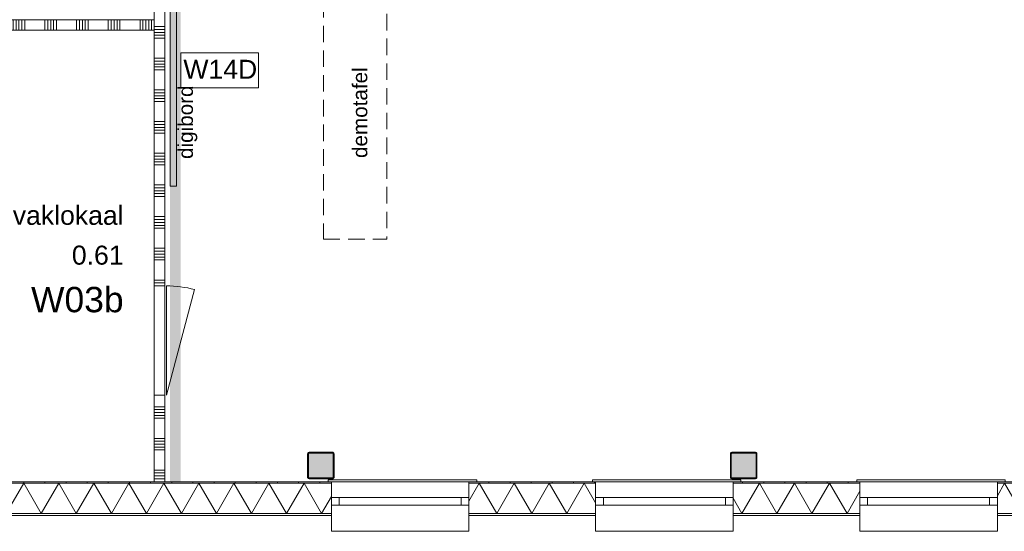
# Model space of a CAD drawing. Header units: millimetres. Extents: x -850 to 154668, y -80411 to 71019.
# Tile 193 of 236: x 62762 to 72076, y -470 to 4375. Entities that reach past the tile are written whole.
import ezdxf
from ezdxf.enums import TextEntityAlignment as Align

# ---------------------------------------------------------------- set-up
doc = ezdxf.new("R2010")
doc.units = ezdxf.units.MM
doc.header["$MEASUREMENT"] = 0
doc.linetypes.add('B0701', pattern=[234.119993, 155.999994, -78.119999])
for name, color, linetype in [('info tekst digiborden', 7, 'Continuous'), ('New_21 Buitenwanden', 7, 'Continuous'), ('New_21 Buitenwanden Doorsnede-arcering', 7, 'Continuous'), ('New_21 Buitenwanden Laagscheidingslijnen', 7, 'Continuous'), ('New_21 Buitenwanden Ramen', 7, 'Continuous'), ('New_22 NC Binnenwanden', 7, 'Continuous'), ('New_22 NC Binnenwanden Deuren', 7, 'Continuous'), ('New_22 NC Binnenwanden Doorsnede-arcering', 7, 'Continuous'), ('New_23 Vloeren', 7, 'Continuous'), ('New_72 Vaste Inrichting', 7, 'Continuous'), ('New_info tekst digiborden', 7, 'Continuous'), ('New_Info Wandafwerking aanduiding', 7, 'Continuous'), ('New_Info Wandafwerking aanduiding Doorsnede-arcering', 7, 'Continuous'), ('New_Z Ruimtefuncties', 7, 'Continuous'), ('New_Z Ruimtefuncties Zone omranding', 7, 'Continuous'), ('New_Z Ruimtefuncties Zone tekst', 7, 'Continuous'), ('S-COLS-____-OTLN.RVT S', 7, 'Continuous'), ('S-COLS-____-OTLN.RVT S 2D arcering', 7, 'Continuous')]:
    doc.layers.add(name, color=color, linetype=linetype)
doc.styles.add('GENERATED_STYLE_1', font='arial.ttf')
doc.styles.add('GENERATED_STYLE_2', font='arial.ttf')
pattern_1 = [(90, (0, 0), (-200, 0), [])]

# ---------------------------------------------------------------- blocks, each defined once
blk = doc.blocks.new('Slab_1_1', base_point=(0, 17060))
at = {"layer": 'New_23 Vloeren', "color": 7, "linetype": 'Continuous', "lineweight": 0, "flags": 128}
blk.add_lwpolyline([(0, 17060), (25600, 17060), (25600, 17539.8), (30060, 17539.8), (30060, 0), (44257.3, 0), (99110, 0), (99110, 26125), (78570.2, 26125), (78570.2, 30220), (61804.1, 30220), (61804.1, 33195.8), (50070.2, 33195.8), (50070.2, 36555.1), (42600, 36555.1), (42600, 38994.9), (31200.9, 38994.9), (31200.9, 49880), (25600, 49880), (25600, 70460), (0, 70460)], close=True, dxfattribs=at)
blk = doc.blocks.new('*X758')
at = {"layer": 'New_21 Buitenwanden Doorsnede-arcering', "linetype": 'Continuous', "lineweight": 0, "true_color": 0xe9ebeb}
for points in [[(60310.2, -302.1), (60310.2, -302.2), (60450, -302.2), (60450, -302.1)], [(60750, -302.1), (60600, -302.1), (60600, -302.2), (60750, -302.2)], [(61050, -302.1), (60900, -302.1), (60900, -302.2), (61050, -302.2)], [(61350, -302.1), (61200, -302.1), (61200, -302.2), (61350, -302.2)], [(61650, -302.1), (61500, -302.1), (61500, -302.2), (61650, -302.2)], [(61950, -302.1), (61800, -302.1), (61800, -302.2), (61950, -302.2)], [(62250, -302.1), (62100, -302.1), (62100, -302.2), (62250, -302.2)], [(62550, -302.1), (62400, -302.1), (62400, -302.2), (62550, -302.2)], [(62850, -302.1), (62700, -302.1), (62700, -302.2), (62850, -302.2)], [(63150, -302.1), (63000, -302.1), (63000, -302.2), (63150, -302.2)], [(63450, -302.1), (63300, -302.1), (63300, -302.2), (63450, -302.2)], [(63750, -302.1), (63600, -302.1), (63600, -302.2), (63750, -302.2)], [(64050, -302.1), (63900, -302.1), (63900, -302.2), (64050, -302.2)], [(64350, -302.1), (64200, -302.1), (64200, -302.2), (64350, -302.2)], [(64650, -302.1), (64500, -302.1), (64500, -302.2), (64650, -302.2)], [(64950, -302.1), (64800, -302.1), (64800, -302.2), (64950, -302.2)], [(65250, -302.1), (65100, -302.1), (65100, -302.2), (65250, -302.2)], [(65550, -302.1), (65400, -302.1), (65400, -302.2), (65550, -302.2)], [(65700, -302.1), (65700, -302.2), (65710, -302.2), (65710, -302.1)]]:
    blk.add_hatch(color=254, dxfattribs=at).paths.add_polyline_path(points)
blk = doc.blocks.new('*X759')
at = {"layer": 'New_21 Buitenwanden Doorsnede-arcering', "linetype": 'Continuous', "lineweight": 0, "true_color": 0xe9ebeb}
for points in [[(67010, -302.1), (67010, -302.2), (67050, -302.2), (67050, -302.1)], [(67350, -302.1), (67200, -302.1), (67200, -302.2), (67350, -302.2)], [(67650, -302.1), (67500, -302.1), (67500, -302.2), (67650, -302.2)], [(67950, -302.1), (67800, -302.1), (67800, -302.2), (67950, -302.2)], [(68100, -302.1), (68100, -302.2), (68210, -302.2), (68210, -302.1)]]:
    blk.add_hatch(color=254, dxfattribs=at).paths.add_polyline_path(points)
blk = doc.blocks.new('*X760')
at = {"layer": 'New_21 Buitenwanden Doorsnede-arcering', "linetype": 'Continuous', "lineweight": 0, "true_color": 0xe9ebeb}
for points in [[(69750, -302.1), (69600, -302.1), (69600, -302.2), (69750, -302.2)], [(70050, -302.1), (69900, -302.1), (69900, -302.2), (70050, -302.2)], [(70350, -302.1), (70200, -302.1), (70200, -302.2), (70350, -302.2)], [(70650, -302.1), (70500, -302.1), (70500, -302.2), (70650, -302.2)]]:
    blk.add_hatch(color=254, dxfattribs=at).paths.add_polyline_path(points)
blk = doc.blocks.new('*X761')
at = {"layer": 'New_21 Buitenwanden Doorsnede-arcering', "linetype": 'Continuous', "lineweight": 0, "true_color": 0xe9ebeb}
for points in [[(72010.1, -302.1), (72010.1, -302.2), (72150, -302.2), (72150, -302.1)], [(72450, -302.1), (72300, -302.1), (72300, -302.2), (72450, -302.2)], [(72750, -302.1), (72600, -302.1), (72600, -302.2), (72750, -302.2)], [(73050, -302.1), (72900, -302.1), (72900, -302.2), (73050, -302.2)], [(73350, -302.1), (73200, -302.1), (73200, -302.2), (73350, -302.2)], [(73650, -302.1), (73500, -302.1), (73500, -302.2), (73650, -302.2)], [(73950, -302.1), (73800, -302.1), (73800, -302.2), (73950, -302.2)], [(74250, -302.1), (74100, -302.1), (74100, -302.2), (74250, -302.2)], [(74550, -302.1), (74400, -302.1), (74400, -302.2), (74550, -302.2)], [(74850, -302.1), (74700, -302.1), (74700, -302.2), (74850, -302.2)], [(75150, -302.1), (75000, -302.1), (75000, -302.2), (75150, -302.2)]]:
    blk.add_hatch(color=254, dxfattribs=at).paths.add_polyline_path(points)
blk = doc.blocks.new('*X763')
at = {"layer": 'New_21 Buitenwanden Doorsnede-arcering', "linetype": 'Continuous', "lineweight": 0, "true_color": 0xe9ebeb}
for points in [[(60450, -15), (60310.2, -15), (60310.2, -15.1), (60450, -15.1)], [(60750, -15), (60600, -15), (60600, -15.1), (60750, -15.1)], [(61050, -15), (60900, -15), (60900, -15.1), (61050, -15.1)], [(61350, -15), (61200, -15), (61200, -15.1), (61350, -15.1)], [(61650, -15), (61500, -15), (61500, -15.1), (61650, -15.1)], [(61950, -15), (61800, -15), (61800, -15.1), (61950, -15.1)], [(62250, -15), (62100, -15), (62100, -15.1), (62250, -15.1)], [(62550, -15), (62400, -15), (62400, -15.1), (62550, -15.1)], [(62850, -15), (62700, -15), (62700, -15.1), (62850, -15.1)], [(63150, -15), (63000, -15), (63000, -15.1), (63150, -15.1)], [(63450, -15), (63300, -15), (63300, -15.1), (63450, -15.1)], [(63750, -15), (63600, -15), (63600, -15.1), (63750, -15.1)], [(64050, -15), (63900, -15), (63900, -15.1), (64050, -15.1)], [(64350, -15), (64200, -15), (64200, -15.1), (64350, -15.1)], [(64650, -15), (64500, -15), (64500, -15.1), (64650, -15.1)], [(64950, -15), (64800, -15), (64800, -15.1), (64950, -15.1)], [(65250, -15), (65100, -15), (65100, -15.1), (65250, -15.1)], [(65550, -15), (65400, -15), (65400, -15.1), (65550, -15.1)], [(65710, -15), (65700, -15), (65700, -15.1), (65710, -15.1)]]:
    blk.add_hatch(color=254, dxfattribs=at).paths.add_polyline_path(points)
blk = doc.blocks.new('*X764')
at = {"layer": 'New_21 Buitenwanden Doorsnede-arcering', "linetype": 'Continuous', "lineweight": 0, "true_color": 0xe9ebeb}
for points in [[(67050, -15), (67010, -15), (67010, -15.1), (67050, -15.1)], [(67200, -15.1), (67350, -15.1), (67350, -15), (67200, -15)], [(67500, -15.1), (67650, -15.1), (67650, -15), (67500, -15)], [(67800, -15.1), (67950, -15.1), (67950, -15), (67800, -15)], [(68100, -15), (68100, -15.1), (68210, -15.1), (68210, -15)]]:
    blk.add_hatch(color=254, dxfattribs=at).paths.add_polyline_path(points)
blk = doc.blocks.new('*X765')
at = {"layer": 'New_21 Buitenwanden Doorsnede-arcering', "linetype": 'Continuous', "lineweight": 0, "true_color": 0xe9ebeb}
for points in [[(69750, -15), (69600, -15), (69600, -15.1), (69750, -15.1)], [(70050, -15), (69900, -15), (69900, -15.1), (70050, -15.1)], [(70350, -15), (70200, -15), (70200, -15.1), (70350, -15.1)], [(70650, -15), (70500, -15), (70500, -15.1), (70650, -15.1)]]:
    blk.add_hatch(color=254, dxfattribs=at).paths.add_polyline_path(points)
blk = doc.blocks.new('*X766')
at = {"layer": 'New_21 Buitenwanden Doorsnede-arcering', "linetype": 'Continuous', "lineweight": 0, "true_color": 0xe9ebeb}
for points in [[(72150, -15), (72010.1, -15), (72010.1, -15.1), (72150, -15.1)], [(72300, -15.1), (72450, -15.1), (72450, -15), (72300, -15)], [(72600, -15.1), (72750, -15.1), (72750, -15), (72600, -15)], [(72900, -15.1), (73050, -15.1), (73050, -15), (72900, -15)], [(73200, -15.1), (73350, -15.1), (73350, -15), (73200, -15)], [(73500, -15.1), (73650, -15.1), (73650, -15), (73500, -15)], [(73800, -15.1), (73950, -15.1), (73950, -15), (73800, -15)], [(74100, -15.1), (74250, -15.1), (74250, -15), (74100, -15)], [(74400, -15.1), (74550, -15.1), (74550, -15), (74400, -15)], [(74700, -15.1), (74850, -15.1), (74850, -15), (74700, -15)], [(75000, -15.1), (75150, -15.1), (75150, -15), (75000, -15)]]:
    blk.add_hatch(color=254, dxfattribs=at).paths.add_polyline_path(points)
blk = doc.blocks.new('*X768')
at = {"layer": 'New_21 Buitenwanden Doorsnede-arcering', "color": 254, "linetype": 'Continuous', "lineweight": 0, "true_color": 0xe9ebeb}
for p, q in [((60314.6, -302.1), (60480.3, -15.1)), ((60646, -302.1), (60480.3, -15.1)), ((60646, -302.1), (60811.7, -15.1)), ((60977.4, -302.1), (60811.7, -15.1)), ((60977.4, -302.1), (61143.1, -15.1)), ((61308.8, -302.1), (61143.1, -15.1)), ((61308.8, -302.1), (61474.5, -15.1)), ((61640.2, -302.1), (61474.5, -15.1)), ((61640.2, -302.1), (61805.9, -15.1)), ((61971.6, -302.1), (61805.9, -15.1)), ((61971.6, -302.1), (62137.3, -15.1)), ((62303, -302.1), (62137.3, -15.1)), ((62303, -302.1), (62468.7, -15.1)), ((62634.4, -302.1), (62468.7, -15.1)), ((62634.4, -302.1), (62800.1, -15.1)), ((62965.8, -302.1), (62800.1, -15.1)), ((62965.8, -302.1), (63131.5, -15.1)), ((63297.2, -302.1), (63131.5, -15.1)), ((63297.2, -302.1), (63462.9, -15.1)), ((63628.6, -302.1), (63462.9, -15.1)), ((63628.6, -302.1), (63794.3, -15.1)), ((63960, -302.1), (63794.3, -15.1)), ((63960, -302.1), (64125.7, -15.1)), ((64291.4, -302.1), (64125.7, -15.1)), ((64291.4, -302.1), (64457.1, -15.1)), ((64622.8, -302.1), (64457.1, -15.1)), ((64622.8, -302.1), (64788.5, -15.1)), ((64954.2, -302.1), (64788.5, -15.1)), ((64954.2, -302.1), (65119.9, -15.1)), ((65285.6, -302.1), (65119.9, -15.1)), ((65285.6, -302.1), (65451.3, -15.1)), ((65617, -302.1), (65451.3, -15.1)), ((65617, -302.1), (65710, -141)), ((60314.6, -302.1), (60310.2, -294.5))]:
    blk.add_line(p, q, dxfattribs=at)
blk = doc.blocks.new('*X769')
at = {"layer": 'New_21 Buitenwanden Doorsnede-arcering', "color": 254, "linetype": 'Continuous', "lineweight": 0, "true_color": 0xe9ebeb}
for p, q in [((67010, -185.4), (67108.3, -15.1)), ((67274, -302.1), (67108.3, -15.1)), ((67274, -302.1), (67439.7, -15.1)), ((67605.4, -302.1), (67439.7, -15.1)), ((67605.4, -302.1), (67771.1, -15.1)), ((67936.8, -302.1), (67771.1, -15.1)), ((67936.8, -302.1), (68102.5, -15.1)), ((68210, -201.3), (68102.5, -15.1))]:
    blk.add_line(p, q, dxfattribs=at)
blk = doc.blocks.new('*X770')
at = {"layer": 'New_21 Buitenwanden Doorsnede-arcering', "color": 254, "linetype": 'Continuous', "lineweight": 0, "true_color": 0xe9ebeb}
for p, q in [((69593.8, -302.1), (69759.5, -15.1)), ((69925.2, -302.1), (69759.5, -15.1)), ((69925.2, -302.1), (70090.9, -15.1)), ((70256.6, -302.1), (70090.9, -15.1)), ((70256.6, -302.1), (70422.3, -15.1)), ((70588, -302.1), (70422.3, -15.1)), ((70588, -302.1), (70710.1, -90.6)), ((69593.8, -302.1), (69510, -157))]:
    blk.add_line(p, q, dxfattribs=at)
blk = doc.blocks.new('*X771')
at = {"layer": 'New_21 Buitenwanden Doorsnede-arcering', "color": 254, "linetype": 'Continuous', "lineweight": 0, "true_color": 0xe9ebeb}
for p, q in [((72010.1, -135), (72079.3, -15.1)), ((72245, -302.1), (72079.3, -15.1)), ((72245, -302.1), (72410.7, -15.1)), ((72576.4, -302.1), (72410.7, -15.1)), ((72576.4, -302.1), (72742.1, -15.1)), ((72907.8, -302.1), (72742.1, -15.1)), ((72907.8, -302.1), (73073.5, -15.1)), ((73239.2, -302.1), (73073.5, -15.1)), ((73239.2, -302.1), (73404.9, -15.1)), ((73570.6, -302.1), (73404.9, -15.1)), ((73570.6, -302.1), (73736.3, -15.1)), ((73902, -302.1), (73736.3, -15.1)), ((73902, -302.1), (74067.7, -15.1)), ((74233.4, -302.1), (74067.7, -15.1)), ((74233.4, -302.1), (74399.1, -15.1)), ((74564.8, -302.1), (74399.1, -15.1)), ((74564.8, -302.1), (74730.5, -15.1)), ((74896.2, -302.1), (74730.5, -15.1)), ((74896.2, -302.1), (75061.9, -15.1)), ((75227.6, -302.1), (75061.9, -15.1)), ((75227.6, -302.1), (75235, -289.3))]:
    blk.add_line(p, q, dxfattribs=at)
blk = doc.blocks.new('R1 22_7')
at = {"layer": 'New_21 Buitenwanden Ramen', "color": 1, "linetype": 'Continuous', "lineweight": 0}
for p, q in [((-725, 150.2), (-725, 168.2)), ((-725, 168.2), (680, 168.2)), ((-650, 150.2), (-680, 150.2)), ((-650, 150.2), (-680, 150.2)), ((-650, 135.2), (-650, 150.2)), ((-650, 135.2), (-650, 150.2)), ((-650, 0), (-650, 135.1)), ((-650, 0), (-650, 135.1)), ((650, 135.2), (650, 150.2)), ((650, 135.2), (650, 150.2)), ((650, 150.2), (680, 150.2)), ((650, 150.2), (680, 150.2)), ((650, 0), (650, 135.1)), ((650, 0), (650, 135.1)), ((680, 168.2), (680, 150.2)), ((-650, 0), (-577, 0)), ((-650, -72), (-650, 0)), ((-650, -72), (-650, 0)), ((-577, 0), (-577, -72)), ((-577, 0), (577, 0)), ((577, -72), (577, 0)), ((577, 0), (650, 0)), ((650, -72), (650, 0)), ((650, -72), (650, 0)), ((-577, -72), (-650, -72)), ((-650, -152), (-650, -72)), ((577, -72), (-577, -72)), ((650, -72), (577, -72)), ((650, -152), (650, -72)), ((-650, -170), (-650, -320)), ((650, -320), (650, -170)), ((-650, -320), (650, -320))]:
    blk.add_line(p, q, dxfattribs=at)
at = {"layer": 'New_21 Buitenwanden Ramen', "color": 9, "linetype": 'Continuous', "lineweight": 0}
for p, q in [((-650, 150.2), (650, 150.2)), ((-650, 135.1), (-650, 135.2)), ((-650, 135.1), (-650, 135.2)), ((650, 135.1), (650, 135.2)), ((650, 135.1), (650, 135.2)), ((-650, -170), (-650, -152)), ((650, -170), (650, -152))]:
    blk.add_line(p, q, dxfattribs=at)
blk = doc.blocks.new('Wall_168_1', base_point=(60310.2, 0))
at = {"layer": 'New_21 Buitenwanden Doorsnede-arcering', "linetype": 'Continuous', "lineweight": 0, "true_color": 0xe9ebeb}
h = blk.add_hatch(dxfattribs=at)
h.set_pattern_fill('930_Lijnen_vert_200_0001', color=254, style=0, pattern_type=2)
h.set_pattern_definition(pattern_1)
h.paths.add_polyline_path([(69510, -15), (70710.1, -15), (70710.1, 0), (69510, 0)])
h = blk.add_hatch(dxfattribs=at)
h.set_pattern_fill('930_Lijnen_vert_200_0001', color=254, style=0, pattern_type=2)
h.set_pattern_definition(pattern_1)
h.paths.add_polyline_path([(72010.1, -15), (75235, -15), (75235, 0), (72010.1, 0)])
h = blk.add_hatch(dxfattribs=at)
h.set_pattern_fill('930_Lijnen_vert_200_0001', color=254, style=0, pattern_type=2)
h.set_pattern_definition(pattern_1)
h.paths.add_polyline_path([(60310.2, -15), (65710, -15), (65710, 0), (60310.2, 0)])
h = blk.add_hatch(dxfattribs=at)
h.set_pattern_fill('930_Lijnen_vert_200_0001', color=254, style=0, pattern_type=2)
h.set_pattern_definition(pattern_1)
h.paths.add_polyline_path([(67010, -15), (68210, -15), (68210, 0), (67010, 0)])
at = {"layer": 'New_21 Buitenwanden', "color": 8, "linetype": 'Continuous', "lineweight": 0, "true_color": 0x778488}
for p, q in [((65710, 0), (65680, 0)), ((65710, -15), (65710, 0)), ((65710, -15.1), (65710, -15)), ((65710, -150.2), (65710, -15.1)), ((67010, 0), (67040, 0)), ((67010, -15), (67010, 0)), ((67010, -15.1), (67010, -15)), ((67010, -150.2), (67010, -15.1)), ((68210, 0), (68180, 0)), ((68210, -15), (68210, 0)), ((68210, -15.1), (68210, -15)), ((68210, -150.2), (68210, -15.1)), ((69510, 0), (69540, 0)), ((69510, -15), (69510, 0)), ((69510, -15.1), (69510, -15)), ((69510, -150.2), (69510, -15.1)), ((70710.1, 0), (70680.1, 0)), ((70710.1, -15), (70710.1, 0)), ((70710.1, -15.1), (70710.1, -15)), ((70710.1, -150.2), (70710.1, -15.1)), ((72010.1, 0), (72040.1, 0)), ((72010.1, -15), (72010.1, 0)), ((72010.1, -15.1), (72010.1, -15)), ((72010.1, -150.2), (72010.1, -15.1)), ((65710, -222.2), (65710, -150.2)), ((67010, -222.2), (67010, -150.2)), ((68210, -222.2), (68210, -150.2)), ((69510, -222.2), (69510, -150.2)), ((70710.1, -222.2), (70710.1, -150.2)), ((72010.1, -222.2), (72010.1, -150.2)), ((65710, -302.2), (65710, -222.2)), ((67010, -302.2), (67010, -222.2)), ((68210, -302.2), (68210, -222.2)), ((69510, -302.2), (69510, -222.2)), ((70710.1, -302.2), (70710.1, -222.2)), ((72010.1, -302.2), (72010.1, -222.2)), ((65710, -320.2), (65710, -302.2)), ((67010, -320.2), (67010, -302.2)), ((68210, -320.2), (68210, -302.2)), ((69510, -320.2), (69510, -302.2)), ((70710.1, -320.2), (70710.1, -302.2)), ((72010.1, -320.2), (72010.1, -302.2))]:
    blk.add_line(p, q, dxfattribs=at)
at = {"layer": 'New_21 Buitenwanden', "color": 8, "linetype": 'Continuous', "lineweight": 0, "true_color": 0x778488, "flags": 128}
for points in [[(65710, 0), (60310.2, 0)], [(68210, 0), (67010, 0)], [(70710.1, 0), (69510, 0)], [(75235, 0), (72010.1, 0)], [(60310.2, -320.2), (65710, -320.2)], [(67010, -320.2), (68210, -320.2)], [(69510, -320.2), (70710.1, -320.2)], [(72010.1, -320.2), (75235, -320.2)]]:
    blk.add_lwpolyline(points, dxfattribs=at)
at = {"layer": 'New_21 Buitenwanden Laagscheidingslijnen', "color": 8, "linetype": 'Continuous', "lineweight": 0, "true_color": 0x778488}
for p, q in [((65710, -15), (60310.2, -15)), ((65710, -15.1), (60310.2, -15.1)), ((68210, -15), (67010, -15)), ((68210, -15.1), (67010, -15.1)), ((70710.1, -15), (69510, -15)), ((70710.1, -15.1), (69510, -15.1)), ((75235, -15), (72010.1, -15)), ((75235, -15.1), (72010.1, -15.1)), ((60310.2, -302.1), (65710, -302.1)), ((60310.2, -302.2), (65710, -302.2)), ((67010, -302.1), (68210, -302.1)), ((67010, -302.2), (68210, -302.2)), ((69510, -302.1), (70710.1, -302.1)), ((69510, -302.2), (70710.1, -302.2)), ((72010.1, -302.1), (75235, -302.1)), ((72010.1, -302.2), (75235, -302.2))]:
    blk.add_line(p, q, dxfattribs=at)
at = {"layer": 'New_21 Buitenwanden', "color": 8, "lineweight": 0, "true_color": 0x778488}
for name in ['*X763', '*X768', '*X764', '*X769', '*X770', '*X765', '*X766', '*X771', '*X758', '*X759', '*X760', '*X761']:
    blk.add_blockref(name, (0, 0), dxfattribs=at)
at = {"layer": 'New_21 Buitenwanden Ramen', "color": 1, "linetype": 'Continuous', "lineweight": 0, "xscale": -1, "zscale": 1000}
for p in [(66360, -150.2), (68860, -150.2), (71360.1, -150.2)]:
    blk.add_blockref('R1 22_7', p, dxfattribs=at)
blk = doc.blocks.new('Slab_14_1', base_point=(65635, 2298))
at = {"layer": 'New_72 Vaste Inrichting', "color": 253, "linetype": 'B0701', "lineweight": 0, "true_color": 0x99a3a6, "flags": 128}
blk.add_lwpolyline([(65635, 2298), (66235, 2298), (66235, 4698), (65635, 4698)], close=True, dxfattribs=at)
blk = doc.blocks.new('Wall_328_1', base_point=(64235, 8850))
at = {"layer": 'New_Info Wandafwerking aanduiding Doorsnede-arcering', "linetype": 'Continuous', "lineweight": 0, "true_color": 0x000000}
blk.add_hatch(color=18, dxfattribs=at).paths.add_polyline_path([(64185, 8850), (64185, 0), (64285, 0), (64285, 8850)])
at = {"layer": 'New_Info Wandafwerking aanduiding', "color": 9, "linetype": 'Continuous', "lineweight": 0, "flags": 128}
for points in [[(64285, 8850), (64185, 8850)], [(64285, 0), (64185, 0)]]:
    blk.add_lwpolyline(points, dxfattribs=at)
blk = doc.blocks.new('Column 90[90]_1', base_point=(0.5, 3))
at = {"layer": 'S-COLS-____-OTLN.RVT S 2D arcering', "linetype": 'Continuous', "lineweight": 0, "true_color": 0x778488}
h = blk.add_hatch(color=8, dxfattribs=at)
h.paths.add_polyline_path([(65485.5, 41), (65486.5, 36), (65489.3, 31.8), (65493.5, 28.9), (65498.5, 28), (65722.5, 28), (65727.5, 28.9), (65731.7, 31.8), (65734.5, 36), (65735.5, 41), (65735.5, 265), (65734.5, 269.9), (65731.7, 274.1), (65727.5, 277), (65722.5, 278), (65498.5, 278), (65493.5, 277), (65489.3, 274.1), (65486.5, 269.9), (65485.5, 265)])
h.paths.add_polyline_path([(65722.5, 36), (65498.5, 36), (65496.6, 36.3), (65495, 37.4), (65493.9, 39), (65493.5, 41), (65493.5, 265), (65493.9, 266.9), (65495, 268.5), (65496.6, 269.6), (65498.5, 270), (65722.5, 270), (65724.4, 269.6), (65726.1, 268.5), (65727.1, 266.9), (65727.5, 265), (65727.5, 41), (65727.1, 39), (65726.1, 37.4), (65724.4, 36.3)], flags=0)
blk.add_hatch(color=8, dxfattribs=at).paths.add_polyline_path([(65722.5, 270), (65498.5, 270), (65496.6, 269.6), (65495, 268.5), (65493.9, 266.9), (65493.5, 265), (65493.5, 41), (65493.9, 39), (65495, 37.4), (65496.6, 36.3), (65498.5, 36), (65722.5, 36), (65724.4, 36.3), (65726.1, 37.4), (65727.1, 39), (65727.5, 41), (65727.5, 265), (65727.1, 266.9), (65726.1, 268.5), (65724.4, 269.6)])
at = {"layer": 'S-COLS-____-OTLN.RVT S', "color": 1, "linetype": 'Continuous', "lineweight": 0}
for p, q in [((65486.5, 269.9), (65485.5, 265)), ((65485.5, 265), (65485.5, 41)), ((65489.3, 274.1), (65486.5, 269.9)), ((65493.5, 277), (65489.3, 274.1)), ((65498.5, 278), (65493.5, 277)), ((65493.5, 265), (65493.9, 266.9)), ((65493.5, 41), (65493.5, 265)), ((65493.9, 266.9), (65495, 268.5)), ((65495, 268.5), (65496.6, 269.6)), ((65496.6, 269.6), (65498.5, 270)), ((65722.5, 278), (65498.5, 278)), ((65498.5, 270), (65722.5, 270)), ((65727.5, 277), (65722.5, 278)), ((65722.5, 270), (65724.4, 269.6)), ((65724.4, 269.6), (65726.1, 268.5)), ((65726.1, 268.5), (65727.1, 266.9)), ((65727.1, 266.9), (65727.5, 265)), ((65731.7, 274.1), (65727.5, 277)), ((65727.5, 265), (65727.5, 41)), ((65734.5, 269.9), (65731.7, 274.1)), ((65735.5, 265), (65734.5, 269.9)), ((65735.5, 41), (65735.5, 265)), ((65485.5, 41), (65486.5, 36)), ((65486.5, 36), (65489.3, 31.8)), ((65489.3, 31.8), (65493.5, 28.9)), ((65493.9, 39), (65493.5, 41)), ((65493.5, 28.9), (65498.5, 28)), ((65495, 37.4), (65493.9, 39)), ((65496.6, 36.3), (65495, 37.4)), ((65498.5, 36), (65496.6, 36.3)), ((65722.5, 36), (65498.5, 36)), ((65498.5, 28), (65722.5, 28)), ((65724.4, 36.3), (65722.5, 36)), ((65722.5, 28), (65727.5, 28.9)), ((65726.1, 37.4), (65724.4, 36.3)), ((65727.1, 39), (65726.1, 37.4)), ((65727.5, 41), (65727.1, 39)), ((65727.5, 28.9), (65731.7, 31.8)), ((65731.7, 31.8), (65734.5, 36)), ((65734.5, 36), (65735.5, 41))]:
    blk.add_line(p, q, dxfattribs=at)
blk = doc.blocks.new('Column 91[91]_1', base_point=(0.5, 3))
at = {"layer": 'S-COLS-____-OTLN.RVT S 2D arcering', "linetype": 'Continuous', "lineweight": 0, "true_color": 0x778488}
h = blk.add_hatch(color=8, dxfattribs=at)
h.paths.add_polyline_path([(69485.5, 41), (69486.5, 36), (69489.3, 31.8), (69493.5, 28.9), (69498.5, 28), (69722.5, 28), (69727.5, 28.9), (69731.7, 31.8), (69734.5, 36), (69735.5, 41), (69735.5, 265), (69734.5, 269.9), (69731.7, 274.1), (69727.5, 277), (69722.5, 278), (69498.5, 278), (69493.5, 277), (69489.3, 274.1), (69486.5, 269.9), (69485.5, 265)])
h.paths.add_polyline_path([(69722.5, 36), (69498.5, 36), (69496.6, 36.3), (69495, 37.4), (69493.9, 39), (69493.5, 41), (69493.5, 265), (69493.9, 266.9), (69495, 268.5), (69496.6, 269.6), (69498.5, 270), (69722.5, 270), (69724.4, 269.6), (69726.1, 268.5), (69727.1, 266.9), (69727.5, 265), (69727.5, 41), (69727.1, 39), (69726.1, 37.4), (69724.4, 36.3)], flags=0)
blk.add_hatch(color=8, dxfattribs=at).paths.add_polyline_path([(69722.5, 270), (69498.5, 270), (69496.6, 269.6), (69495, 268.5), (69493.9, 266.9), (69493.5, 265), (69493.5, 41), (69493.9, 39), (69495, 37.4), (69496.6, 36.3), (69498.5, 36), (69722.5, 36), (69724.4, 36.3), (69726.1, 37.4), (69727.1, 39), (69727.5, 41), (69727.5, 265), (69727.1, 266.9), (69726.1, 268.5), (69724.4, 269.6)])
at = {"layer": 'S-COLS-____-OTLN.RVT S', "color": 1, "linetype": 'Continuous', "lineweight": 0}
for p, q in [((69486.5, 269.9), (69485.5, 265)), ((69485.5, 265), (69485.5, 41)), ((69489.3, 274.1), (69486.5, 269.9)), ((69493.5, 277), (69489.3, 274.1)), ((69498.5, 278), (69493.5, 277)), ((69493.5, 265), (69493.9, 266.9)), ((69493.5, 41), (69493.5, 265)), ((69493.9, 266.9), (69495, 268.5)), ((69495, 268.5), (69496.6, 269.6)), ((69496.6, 269.6), (69498.5, 270)), ((69722.5, 278), (69498.5, 278)), ((69498.5, 270), (69722.5, 270)), ((69727.5, 277), (69722.5, 278)), ((69722.5, 270), (69724.4, 269.6)), ((69724.4, 269.6), (69726.1, 268.5)), ((69726.1, 268.5), (69727.1, 266.9)), ((69727.1, 266.9), (69727.5, 265)), ((69731.7, 274.1), (69727.5, 277)), ((69727.5, 265), (69727.5, 41)), ((69734.5, 269.9), (69731.7, 274.1)), ((69735.5, 265), (69734.5, 269.9)), ((69735.5, 41), (69735.5, 265)), ((69485.5, 41), (69486.5, 36)), ((69486.5, 36), (69489.3, 31.8)), ((69489.3, 31.8), (69493.5, 28.9)), ((69493.9, 39), (69493.5, 41)), ((69493.5, 28.9), (69498.5, 28)), ((69495, 37.4), (69493.9, 39)), ((69496.6, 36.3), (69495, 37.4)), ((69498.5, 36), (69496.6, 36.3)), ((69722.5, 36), (69498.5, 36)), ((69498.5, 28), (69722.5, 28)), ((69724.4, 36.3), (69722.5, 36)), ((69722.5, 28), (69727.5, 28.9)), ((69726.1, 37.4), (69724.4, 36.3)), ((69727.1, 39), (69726.1, 37.4)), ((69727.5, 41), (69727.1, 39)), ((69727.5, 28.9), (69731.7, 31.8)), ((69731.7, 31.8), (69734.5, 36)), ((69734.5, 36), (69735.5, 41))]:
    blk.add_line(p, q, dxfattribs=at)
blk = doc.blocks.new('*X2436')
at = {"layer": 'New_22 NC Binnenwanden Doorsnede-arcering', "color": 254, "linetype": 'Continuous', "lineweight": 0, "true_color": 0xe9ebeb}
for p, q in [((64035, 5127.4), (64135, 5127.4)), ((64035, 5100), (64135, 5100)), ((64035, 4909.7), (64135, 4909.7)), ((64035, 4882.3), (64135, 4882.3)), ((64035, 4854.9), (64135, 4854.9)), ((64035, 4827.4), (64135, 4827.4)), ((64035, 4800), (64135, 4800)), ((64035, 4609.7), (64135, 4609.7)), ((64035, 4582.3), (64135, 4582.3)), ((64035, 4554.9), (64135, 4554.9)), ((64035, 4527.4), (64135, 4527.4)), ((64035, 4500), (64135, 4500)), ((64035, 4309.7), (64135, 4309.7)), ((64035, 4282.3), (64135, 4282.3)), ((64035, 4254.9), (64135, 4254.9)), ((64035, 4227.4), (64135, 4227.4)), ((64035, 4200), (64135, 4200)), ((64035, 4009.7), (64135, 4009.7)), ((64035, 3982.3), (64135, 3982.3)), ((64035, 3954.9), (64135, 3954.9)), ((64035, 3927.4), (64135, 3927.4)), ((64035, 3900), (64135, 3900)), ((64035, 3709.7), (64135, 3709.7)), ((64035, 3682.3), (64135, 3682.3)), ((64035, 3654.9), (64135, 3654.9)), ((64035, 3627.4), (64135, 3627.4)), ((64035, 3600), (64135, 3600)), ((64035, 3409.7), (64135, 3409.7)), ((64035, 3382.3), (64135, 3382.3)), ((64035, 3354.9), (64135, 3354.9)), ((64035, 3327.4), (64135, 3327.4)), ((64035, 3300), (64135, 3300)), ((64035, 3109.7), (64135, 3109.7)), ((64035, 3082.3), (64135, 3082.3)), ((64035, 3054.9), (64135, 3054.9)), ((64035, 3027.4), (64135, 3027.4)), ((64035, 3000), (64135, 3000)), ((64035, 2809.7), (64135, 2809.7)), ((64035, 2782.3), (64135, 2782.3)), ((64035, 2754.9), (64135, 2754.9)), ((64035, 2727.4), (64135, 2727.4)), ((64035, 2700), (64135, 2700)), ((64035, 2509.7), (64135, 2509.7)), ((64035, 2482.3), (64135, 2482.3)), ((64035, 2454.9), (64135, 2454.9)), ((64035, 2427.4), (64135, 2427.4)), ((64035, 2400), (64135, 2400)), ((64035, 2209.7), (64135, 2209.7)), ((64035, 2182.3), (64135, 2182.3)), ((64035, 2154.9), (64135, 2154.9)), ((64035, 2127.4), (64135, 2127.4)), ((64035, 2100), (64135, 2100)), ((64035, 1909.7), (64135, 1909.7)), ((64035, 1882.3), (64135, 1882.3)), ((64035, 1854.9), (64135, 1854.9))]:
    blk.add_line(p, q, dxfattribs=at)
blk = doc.blocks.new('*X2437')
at = {"layer": 'New_22 NC Binnenwanden Doorsnede-arcering', "color": 254, "linetype": 'Continuous', "lineweight": 0, "true_color": 0xe9ebeb}
for p, q in [((64035, 8809.7), (64135, 8809.7)), ((64035, 8782.3), (64135, 8782.3)), ((64035, 8754.9), (64135, 8754.9)), ((64035, 8727.4), (64135, 8727.4)), ((64035, 8700), (64135, 8700)), ((64035, 8509.7), (64135, 8509.7)), ((64035, 8482.3), (64135, 8482.3)), ((64035, 8454.9), (64135, 8454.9)), ((64035, 8427.4), (64135, 8427.4)), ((64035, 8400), (64135, 8400)), ((64035, 8209.7), (64135, 8209.7)), ((64035, 8182.3), (64135, 8182.3)), ((64035, 8154.9), (64135, 8154.9)), ((64035, 8127.4), (64135, 8127.4)), ((64035, 8100), (64135, 8100)), ((64035, 7909.7), (64135, 7909.7)), ((64035, 7882.3), (64135, 7882.3)), ((64035, 7854.9), (64135, 7854.9)), ((64035, 7827.4), (64135, 7827.4)), ((64035, 7800), (64135, 7800)), ((64035, 7609.7), (64135, 7609.7)), ((64035, 7582.3), (64135, 7582.3)), ((64035, 7554.9), (64135, 7554.9)), ((64035, 7527.4), (64135, 7527.4)), ((64035, 7500), (64135, 7500)), ((64035, 7309.7), (64135, 7309.7)), ((64035, 7282.3), (64135, 7282.3)), ((64035, 7254.9), (64135, 7254.9)), ((64035, 7227.4), (64135, 7227.4)), ((64035, 7200), (64135, 7200)), ((64035, 7009.7), (64135, 7009.7)), ((64035, 6982.3), (64135, 6982.3)), ((64035, 6954.9), (64135, 6954.9)), ((64035, 6927.4), (64135, 6927.4)), ((64035, 6900), (64135, 6900)), ((64035, 6709.7), (64135, 6709.7)), ((64035, 6682.3), (64135, 6682.3)), ((64035, 6654.9), (64135, 6654.9)), ((64035, 6627.4), (64135, 6627.4)), ((64035, 6600), (64135, 6600)), ((64035, 6409.7), (64135, 6409.7)), ((64035, 6382.3), (64135, 6382.3)), ((64035, 6354.9), (64135, 6354.9)), ((64035, 6327.4), (64135, 6327.4)), ((64035, 6300), (64135, 6300))]:
    blk.add_line(p, q, dxfattribs=at)
blk = doc.blocks.new('*X2438')
at = {"layer": 'New_22 NC Binnenwanden Doorsnede-arcering', "color": 254, "linetype": 'Continuous', "lineweight": 0, "true_color": 0xe9ebeb}
for p, q in [((64035, 709.7), (64135, 709.7)), ((64035, 682.3), (64135, 682.3)), ((64035, 654.9), (64135, 654.9)), ((64035, 627.4), (64135, 627.4)), ((64035, 600), (64135, 600)), ((64035, 409.7), (64135, 409.7)), ((64035, 382.3), (64135, 382.3)), ((64035, 354.9), (64135, 354.9)), ((64035, 327.4), (64135, 327.4)), ((64035, 300), (64135, 300)), ((64035, 109.7), (64135, 109.7)), ((64035, 82.3), (64135, 82.3)), ((64035, 54.9), (64135, 54.9)), ((64035, 27.4), (64135, 27.4)), ((64035, 0), (64135, 0))]:
    blk.add_line(p, q, dxfattribs=at)
blk = doc.blocks.new('D1 22_3')
at = {"layer": 'New_22 NC Binnenwanden Deuren', "color": 1, "linetype": 'Continuous', "lineweight": 0}
for q in [(-481.8, 267.6), (-517, 0)]:
    blk.add_line((517, 0), q, dxfattribs=at)
at = {"layer": 'New_22 NC Binnenwanden Deuren', "color": 7, "linetype": 'Continuous', "lineweight": 0}
for p, q in [((-517, -114), (-517, -14)), ((-517, -114), (-517, -14)), ((517, -114), (517, -14)), ((517, -114), (517, -14))]:
    blk.add_line(p, q, dxfattribs=at)
at = {"layer": 'New_22 NC Binnenwanden Deuren', "color": 1, "linetype": 'Continuous', "lineweight": 0}
blk.add_arc((517, 0), 1034, 165, 180, dxfattribs=at)
blk = doc.blocks.new('Wall_483_1', base_point=(64035, 0))
at = {"layer": 'New_22 NC Binnenwanden', "color": 8, "linetype": 'Continuous', "lineweight": 0, "true_color": 0x778488}
for p, q in [((64035, 6170), (64135, 6170)), ((64035, 5136), (64135, 5136)), ((64035, 1854), (64135, 1854)), ((64035, 820), (64135, 820))]:
    blk.add_line(p, q, dxfattribs=at)
at = {"layer": 'New_22 NC Binnenwanden', "color": 8, "linetype": 'Continuous', "lineweight": 0, "true_color": 0x778488, "flags": 128}
for points in [[(64035, 8850), (64035, 6170)], [(64135, 6170), (64135, 8850)], [(64035, 5136), (64035, 1854)], [(64135, 1854), (64135, 5136)], [(64035, 820), (64035, 0)], [(64135, 0), (64135, 820)], [(64135, 0), (64035, 0)]]:
    blk.add_lwpolyline(points, dxfattribs=at)
at = {"layer": 'New_22 NC Binnenwanden', "color": 8, "lineweight": 0, "true_color": 0x778488}
for name in ['*X2437', '*X2436', '*X2438']:
    blk.add_blockref(name, (0, 0), dxfattribs=at)
at = {"layer": 'New_22 NC Binnenwanden Deuren', "color": 1, "linetype": 'Continuous', "lineweight": 0, "zscale": 1000, "rotation": 270}
for p in [(64149, 5653), (64149, 1337)]:
    blk.add_blockref('D1 22_3', p, dxfattribs=at)
blk = doc.blocks.new('*X2455')
at = {"layer": 'New_22 NC Binnenwanden Doorsnede-arcering', "color": 254, "linetype": 'Continuous', "lineweight": 0, "true_color": 0xe9ebeb}
for p, q in [((61554.9, 4375), (61554.9, 4279.7)), ((61582.3, 4375), (61582.3, 4279.7)), ((61609.7, 4375), (61609.7, 4279.7)), ((61800, 4375), (61800, 4279.7)), ((61827.4, 4375), (61827.4, 4279.7)), ((61854.9, 4375), (61854.9, 4279.7)), ((61882.3, 4375), (61882.3, 4279.7)), ((61909.7, 4375), (61909.7, 4279.7)), ((62100, 4375), (62100, 4279.7)), ((62127.4, 4375), (62127.4, 4279.7)), ((62154.9, 4375), (62154.9, 4279.7)), ((62182.3, 4375), (62182.3, 4279.7)), ((62209.7, 4375), (62209.7, 4279.7)), ((62400, 4375), (62400, 4279.7)), ((62427.4, 4375), (62427.4, 4279.7)), ((62454.9, 4375), (62454.9, 4279.7)), ((62482.3, 4375), (62482.3, 4279.7)), ((62509.7, 4375), (62509.7, 4279.7)), ((62700, 4375), (62700, 4279.7)), ((62727.4, 4375), (62727.4, 4279.7)), ((62754.9, 4375), (62754.9, 4279.7)), ((62782.3, 4375), (62782.3, 4279.7)), ((62809.7, 4375), (62809.7, 4279.7)), ((63000, 4375), (63000, 4279.7)), ((63027.4, 4375), (63027.4, 4279.7)), ((63054.9, 4375), (63054.9, 4279.7)), ((63082.3, 4375), (63082.3, 4279.7)), ((63109.7, 4375), (63109.7, 4279.7)), ((63300, 4375), (63300, 4279.7)), ((63327.4, 4375), (63327.4, 4279.7)), ((63354.9, 4375), (63354.9, 4279.7)), ((63382.3, 4375), (63382.3, 4279.7)), ((63409.7, 4375), (63409.7, 4279.7)), ((63600, 4375), (63600, 4279.7)), ((63627.4, 4375), (63627.4, 4279.7)), ((63654.9, 4375), (63654.9, 4279.7)), ((63682.3, 4375), (63682.3, 4279.7)), ((63709.7, 4375), (63709.7, 4279.7)), ((63900, 4375), (63900, 4279.7)), ((63927.4, 4375), (63927.4, 4279.7)), ((63954.9, 4375), (63954.9, 4279.7)), ((63982.3, 4375), (63982.3, 4279.7)), ((64009.7, 4375), (64009.7, 4279.7)), ((61554.9, 4279.7), (61554.9, 4275)), ((61582.3, 4279.7), (61582.3, 4275)), ((61609.7, 4279.7), (61609.7, 4275)), ((61800, 4279.7), (61800, 4275)), ((61827.4, 4279.7), (61827.4, 4275)), ((61854.9, 4279.7), (61854.9, 4275)), ((61882.3, 4279.7), (61882.3, 4275)), ((61909.7, 4279.7), (61909.7, 4275)), ((62100, 4279.7), (62100, 4275)), ((62127.4, 4279.7), (62127.4, 4275)), ((62154.9, 4279.7), (62154.9, 4275)), ((62182.3, 4279.7), (62182.3, 4275)), ((62209.7, 4279.7), (62209.7, 4275)), ((62400, 4279.7), (62400, 4275)), ((62427.4, 4279.7), (62427.4, 4275)), ((62454.9, 4279.7), (62454.9, 4275)), ((62482.3, 4279.7), (62482.3, 4275)), ((62509.7, 4279.7), (62509.7, 4275)), ((62700, 4279.7), (62700, 4275)), ((62727.4, 4279.7), (62727.4, 4275)), ((62754.9, 4279.7), (62754.9, 4275)), ((62782.3, 4279.7), (62782.3, 4275)), ((62809.7, 4279.7), (62809.7, 4275)), ((63000, 4279.7), (63000, 4275)), ((63027.4, 4279.7), (63027.4, 4275)), ((63054.9, 4279.7), (63054.9, 4275)), ((63082.3, 4279.7), (63082.3, 4275)), ((63109.7, 4279.7), (63109.7, 4275)), ((63300, 4279.7), (63300, 4275)), ((63327.4, 4279.7), (63327.4, 4275)), ((63354.9, 4279.7), (63354.9, 4275)), ((63382.3, 4279.7), (63382.3, 4275)), ((63409.7, 4279.7), (63409.7, 4275)), ((63600, 4279.7), (63600, 4275)), ((63627.4, 4279.7), (63627.4, 4275)), ((63654.9, 4279.7), (63654.9, 4275)), ((63682.3, 4279.7), (63682.3, 4275)), ((63709.7, 4279.7), (63709.7, 4275)), ((63900, 4279.7), (63900, 4275)), ((63927.4, 4279.7), (63927.4, 4275)), ((63954.9, 4279.7), (63954.9, 4275)), ((63982.3, 4279.7), (63982.3, 4275)), ((64009.7, 4279.7), (64009.7, 4275))]:
    blk.add_line(p, q, dxfattribs=at)
blk = doc.blocks.new('Wall_487_1', base_point=(61535, 4325))
at = {"layer": 'New_22 NC Binnenwanden', "color": 8, "linetype": 'Continuous', "lineweight": 0, "true_color": 0x778488, "flags": 128}
for points in [[(64035, 4375), (61535, 4375)], [(61535, 4275), (61535, 4375)], [(64035, 4275), (64035, 4375)], [(61535, 4275), (64035, 4275)]]:
    blk.add_lwpolyline(points, dxfattribs=at)
at = {"layer": 'New_22 NC Binnenwanden', "color": 8, "lineweight": 0, "true_color": 0x778488}
blk.add_blockref('*X2455', (0, 0), dxfattribs=at)
blk = doc.blocks.new('Berg.vaklokaal_0.61_109_1', base_point=(62937.4, 2087.8))
at = {"layer": 'New_Z Ruimtefuncties Zone tekst', "color": 2, "lineweight": 0}
for tag, height, style, p in [('ROOM_NAME', 180, 'GENERATED_STYLE_1', (63744.6, 2612.4)), ('DUMMY_938', 180, 'GENERATED_STYLE_1', (63744.6, 2653.5)), ('ROOM_NUMBER', 180, 'GENERATED_STYLE_1', (63744.6, 2235.2)), ('DUMMY_939', 180, 'GENERATED_STYLE_1', (63744.6, 2276.4)), ('stWallCovering', 240, 'GENERATED_STYLE_2', (63744.6, 1844.4))]:
    blk.add_attdef(tag, text='', height=height, dxfattribs=dict(at, style=style)).set_placement(p, align=Align.TOP_RIGHT)
at = {"layer": 'New_Z Ruimtefuncties Zone tekst', "color": 2, "lineweight": 0, "style": 'GENERATED_STYLE_2'}
blk.add_attdef('DUMMY_940', text='', height=240, dxfattribs=at).set_placement((62130.1, 1899.2), align=Align.TOP_LEFT)
blk = doc.blocks.new('Notitiebord 22 KM')
at = {"layer": 'New_72 Vaste Inrichting', "color": 253, "linetype": 'Continuous', "lineweight": 0, "true_color": 0x99a3a6}
for p, q in [((2000, 60), (0, 60)), ((0, 60), (0, 0)), ((0, 0), (2000, 0)), ((2000, 0), (2000, 60))]:
    blk.add_line(p, q, dxfattribs=at)

msp = doc.modelspace()

# ---------------------------------------------------------------- linework, layer by layer
at = {"layer": 'New_Info Wandafwerking aanduiding', "color": 9, "linetype": 'Continuous', "lineweight": 0, "flags": 128}
msp.add_lwpolyline([(64285, 4061.4), (65019.6, 4061.4), (65019.6, 3728.5), (64285, 3728.5)], close=True, dxfattribs=at)
at = {"layer": 'New_Z Ruimtefuncties Zone omranding', "color": 211, "linetype": 'Continuous', "lineweight": 0, "true_color": 0xffaaff, "flags": 128}
for points in [[(64135, 0), (65485, 0), (69485, 0), (73485, 0), (73760, 0), (73760, 2000.4), (73760, 8575), (73760, 8850), (69735, 8850), (65735, 8850), (64760, 8850), (64135, 8850), (64135, 8550)], [(61535, 4275), (61535, 0), (64035, 0), (64035, 150), (64035, 4275)]]:
    msp.add_lwpolyline(points, close=True, dxfattribs=at)

# ---------------------------------------------------------------- block references
at = {"layer": 'New_21 Buitenwanden', "color": 8, "lineweight": 0, "true_color": 0x778488}
msp.add_blockref('Wall_168_1', (60310.2, 0), dxfattribs=at)
at = {"layer": 'New_22 NC Binnenwanden', "color": 8, "lineweight": 0, "true_color": 0x778488}
for name, p in [('Wall_483_1', (64035, 0)), ('Wall_487_1', (61535, 4325))]:
    msp.add_blockref(name, p, dxfattribs=at)
at = {"layer": 'New_23 Vloeren', "color": 7, "linetype": 'Continuous', "lineweight": 0}
msp.add_blockref('Slab_1_1', (0, 17060), dxfattribs=at)
at = {"layer": 'New_72 Vaste Inrichting', "color": 1, "linetype": 'Continuous', "lineweight": 0, "zscale": 1000, "rotation": 270}
msp.add_blockref('Notitiebord 22 KM', (64185, 4798), dxfattribs=at)
at = {"layer": 'New_72 Vaste Inrichting', "color": 253, "linetype": 'B0701', "lineweight": 0, "true_color": 0x99a3a6}
msp.add_blockref('Slab_14_1', (65635, 2298), dxfattribs=at)
at = {"layer": 'New_Info Wandafwerking aanduiding', "color": 1, "lineweight": 0}
msp.add_blockref('Wall_328_1', (64235, 8850), dxfattribs=at)
at = {"layer": 'New_Z Ruimtefuncties', "color": 2, "linetype": 'Continuous', "lineweight": 0}
msp.add_blockref('Berg.vaklokaal_0.61_109_1', (62937.4, 2087.8), dxfattribs=at).add_auto_attribs({'ROOM_NAME': 'Berg.vaklokaal', 'ROOM_NUMBER': '0.61', 'stWallCovering': 'W03b'})
at = {"layer": 'S-COLS-____-OTLN.RVT S', "color": 1, "linetype": 'Continuous', "lineweight": 0}
for name in ['Column 90[90]_1', 'Column 91[91]_1']:
    msp.add_blockref(name, (0.5, 3), dxfattribs=at)

# ---------------------------------------------------------------- texts
at = {"layer": 'info tekst digiborden', "color": 2, "linetype": 'Continuous', "lineweight": 0, "insert": (65980.9, 3065.1), "char_height": 140, "attachment_point": 4, "rotation": 90, "style": 'GENERATED_STYLE_1'}
msp.add_mtext('\\A1;{\\pql;\\fArial|b0|i0|c0|p38;demotafel}', dxfattribs=at)
at = {"layer": 'New_info tekst digiborden', "color": 2, "linetype": 'Continuous', "lineweight": 0, "insert": (64351.5, 3055.9), "char_height": 140, "attachment_point": 4, "rotation": 90, "style": 'GENERATED_STYLE_1'}
msp.add_mtext('\\A1;{\\pql;\\fArial|b0|i0|c0|p38;digibord}', dxfattribs=at)
at = {"layer": 'New_Info Wandafwerking aanduiding', "color": 2, "linetype": 'Continuous', "lineweight": 0, "insert": (64310, 3995.2), "char_height": 180, "attachment_point": 1, "style": 'GENERATED_STYLE_1'}
msp.add_mtext('\\A1;{\\pql;\\fArial|b0|i0|c0|p38;W14\\fArial|b0|i0|c0|p38;D}', dxfattribs=at)

doc.saveas('drawing.dxf')
